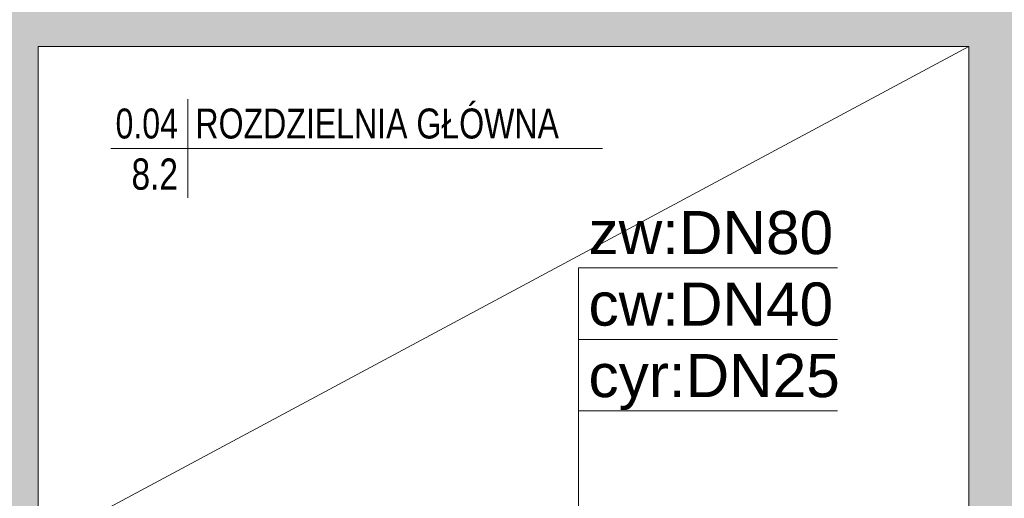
# Model space of a CAD drawing. Header units: millimetres. Extents: x -23540 to 53212, y -37964 to 41185.
# Tile 54 of 203: x -7147 to -6737, y -31293 to -31093. Entities that reach past the tile are written whole.
import ezdxf
from ezdxf.enums import TextEntityAlignment as Align

# ---------------------------------------------------------------- set-up
doc = ezdxf.new("R2010")
doc.units = ezdxf.units.MM
doc.layers.get('0').update_dxf_attribs({"lineweight": 18})
for name, color, linetype, lineweight in [('BA_met', 7, 'Continuous', 18), ('Cienka', 7, 'Continuous', 18), ('mm_woda_opisy', 7, 'Continuous', 13), ('PG_ŚCIANY_DZIAŁOWE', 3, 'Continuous', 18), ('PG_ŚCIANY_SŁUPY', 4, 'Continuous', 18)]:
    doc.layers.add(name, color=color, linetype=linetype, lineweight=lineweight)
doc.styles.add('ROMANS', font='bikromsw.shx', dxfattribs={"width": 0.8})
doc.styles.get("Standard").update_dxf_attribs({"font": 'arial.ttf'})

# ---------------------------------------------------------------- blocks, each defined once
blk = doc.blocks.new('bikmet')
blk.add_line((0, 1.65), (0, -1.65))
at = {"style": 'ROMANS', "width": 0.8}
blk.add_attdef('NRPOM', text='', height=1, dxfattribs=at).set_placement((-0.333, 0.333), align=Align.RIGHT)
blk.add_attdef('NWAPOM', (0.25, 0.333), '', height=1, dxfattribs=at)
blk.add_attdef('PODLOGA', text='', height=1.042, dxfattribs=at).set_placement((0.25, -0.333), align=Align.TOP_LEFT)
blk.add_attdef('RAREA', text='', height=1.042, dxfattribs=at).set_placement((-0.333, -0.333), align=Align.TOP_RIGHT)

msp = doc.modelspace()

# ---------------------------------------------------------------- hatches: boundary and pattern name
at = {"layer": 'PG_ŚCIANY_DZIAŁOWE', "true_color": 0x636466, "transparency": 33554610}
h = msp.add_hatch(color=251, dxfattribs=at)
h.dxf.hatch_style = 1
h.paths.add_polyline_path([(-7362.96, -30145.22), (-7357.96, -30145.22), (-7357.96, -30150.72), (-7362.96, -30150.72)])
h.paths.add_polyline_path([(-7369.71, -30049.72), (-7346.21, -30049.72), (-7346.21, -29716.72), (-7306.21, -29716.72), (-7306.21, -29702.72), (-7265.71, -29702.72), (-7265.71, -29645.46), (-7318.71, -29645.46), (-7318.71, -29516.46), (-7369.71, -29516.46)])
h.paths.add_polyline_path([(-7346.21, -30150.72), (-7357.96, -30150.72), (-7357.96, -30145.22), (-7362.96, -30145.22), (-7362.96, -30150.72), (-7369.71, -30150.72), (-7369.71, -31104.46), (-7174.59, -31104.46), (-7174.59, -31144.22), (-7154.71, -31144.22), (-7154.71, -31327.46), (-6869.71, -31327.46), (-6869.71, -31312.46), (-7139.71, -31312.46), (-7139.71, -31104.46), (-6751.71, -31104.46), (-6751.71, -31327.46), (-6712.71, -31327.46), (-6712.71, -31330.46), (-6582.66, -31330.46), (-6543.71, -31330.46), (-6506.79, -31300.46), (-6701.21, -31300.46), (-6701.21, -31079.46), (-7346.21, -31079.46), (-7346.21, -30518.72), (-7164.71, -30518.72), (-7164.71, -30497.22), (-7346.21, -30497.22), (-7346.21, -30314.72), (-7331.21, -30314.72), (-7331.21, -30272.22), (-7346.21, -30272.22)])

# ---------------------------------------------------------------- linework, layer by layer
at = {"layer": 'BA_met', "color": 251, "true_color": 0x636466}
msp.add_lwpolyline([(-7109.52, -31146.94), (-6904.49, -31146.94)], dxfattribs=at)
at = {"layer": 'Cienka', "color": 251, "true_color": 0x636466}
msp.add_line((-7139.71, -31312.46), (-6751.71, -31104.46), dxfattribs=at)
at = {"layer": 'mm_woda_opisy'}
for p, q in [((-6914.45, -31196.8), (-6806.47, -31196.8)), ((-6914.45, -31196.8), (-6914.45, -31357.46)), ((-6914.45, -31226.63), (-6806.47, -31226.63)), ((-6914.45, -31256.45), (-6806.47, -31256.45))]:
    msp.add_line(p, q, dxfattribs=at)
at = {"layer": 'PG_ŚCIANY_DZIAŁOWE', "color": 251, "true_color": 0x636466}
for p in [(-6751.71, -31104.46), (-7139.71, -31312.46)]:
    msp.add_line(p, (-7139.71, -31104.46), dxfattribs=at)
at = {"layer": 'PG_ŚCIANY_SŁUPY', "color": 251, "true_color": 0x636466}
msp.add_line((-6751.71, -31327.46), (-6751.71, -31104.46), dxfattribs=at)

# ---------------------------------------------------------------- block references
at = {"layer": 'BA_met', "color": 251, "true_color": 0x636466, "xscale": 12.5, "yscale": 12.5, "zscale": 12.5}
msp.add_blockref('bikmet', (-7077.31, -31146.94), dxfattribs=at).add_auto_attribs({'NRPOM': '0.04', 'NWAPOM': 'ROZDZIELNIA GŁÓWNA', 'RAREA': '8.2'})

# ---------------------------------------------------------------- texts
at = {"layer": 'mm_woda_opisy', "char_height": 18, "width": 263.5284, "attachment_point": 1}
for s, insert in [('zw:DN80', (-6910.29, -31173.02)), ('cw:DN40', (-6910.29, -31202.85)), ('cyr:DN25', (-6910.29, -31232.67))]:
    msp.add_mtext(s, dxfattribs=dict(at, insert=insert))

doc.saveas('drawing.dxf')
